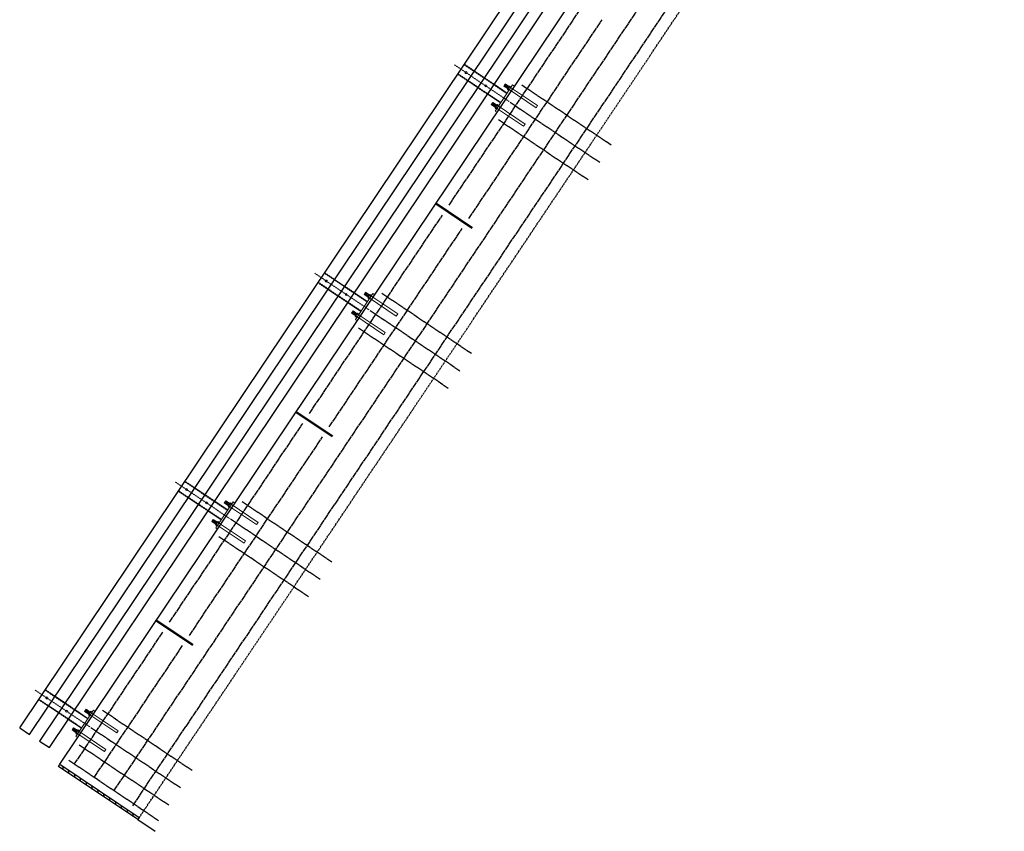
# Model space of a CAD drawing. Header units: inches. Extents: x 26090020 to 26091405, y 7484395 to 7485569.
# Tile 11 of 26: x 26090487 to 26090734, y 7484395 to 7484599. Entities that reach past the tile are written whole.
import ezdxf

# ---------------------------------------------------------------- set-up
doc = ezdxf.new("R2010")
doc.units = ezdxf.units.IN
doc.header["$MEASUREMENT"] = 0
for name, pattern in [('bcenterline', [0.5, 0.375, -0.03125, 0.0625, -0.03125]), ('bconstruction', [0.46875, 0.25, -0.03125, 0.0625, -0.03125, 0.0625, -0.03125]), ('bhiddenpr', [0.1875, 0.125, -0.0625]), ('brebarpr', [1.5625, 1.5, -0.0625]), ('DGN Style 2', [0.017105, 0.010263, -0.006842]), ('DGN Style 3', [25.340844, 18.100603, -7.240241]), ('DGN Style 7', [0.034211, 0.015395, -0.006842, 0.005132, -0.006842])]:
    doc.linetypes.add(name, pattern=pattern)
for name, color, linetype in [('BR_P_Gen_Joint_Filler', 2, 'Continuous'), ('BR_P_Rail_Centerline', 2, 'bcenterline'), ('BR_P_Rail_Hidden', 230, 'bhiddenpr'), ('BR_P_Rail_Object', 230, 'Continuous'), ('BR_P_Rail_Reinforcing', 30, 'brebarpr'), ('BR_P_Slab_Const_Joint', 5, 'bconstruction'), ('BR_P_Slab_Object', 3, 'Continuous')]:
    doc.layers.add(name, color=color, linetype=linetype)

msp = doc.modelspace()

# ---------------------------------------------------------------- hatches: boundary and pattern name
at = {"layer": 'BR_P_Gen_Joint_Filler'}
h = msp.add_hatch(dxfattribs=at)
h.set_pattern_fill('ANSI31', color=256, scale=10)
h.set_pattern_definition([(101.15272, (26090101.467, 7484540.9222), (-1.226394, -0.241781), [])])
h.paths.add_polyline_path([(26090497.06, 7484411.83), (26090496.7, 7484411.29), (26090516.63, 7484397.93), (26090516.99, 7484398.46)])

# ---------------------------------------------------------------- linework, layer by layer
msp.add_lwpolyline([(26090516.99, 7484398.46), (26090516.63, 7484397.93), (26090496.7, 7484411.29), (26090497.06, 7484411.83)], close=True, dxfattribs=at)
at = {"layer": 'BR_P_Rail_Centerline', "linetype": 'DGN Style 7', "lineweight": 0}
for p, q in [((26090609.84, 7484578.21), (26090596.14, 7484587.4)), ((26090574.75, 7484525.89), (26090561.05, 7484535.08)), ((26090539.66, 7484473.56), (26090525.96, 7484482.75)), ((26090504.57, 7484421.24), (26090490.87, 7484430.43))]:
    msp.add_line(p, q, dxfattribs=at)
at = {"layer": 'BR_P_Rail_Hidden', "color": 1, "linetype": 'DGN Style 2', "lineweight": 0}
for p, q in [((26090609.3, 7484580.22), (26090598.56, 7484587.42)), ((26090601.12, 7484585.86), (26090598.63, 7484587.53)), ((26090599.45, 7484583.37), (26090596.96, 7484585.04)), ((26090607.78, 7484577.94), (26090597.03, 7484585.15)), ((26090606.11, 7484582.52), (26090603.62, 7484584.19)), ((26090604.44, 7484580.03), (26090601.94, 7484581.7)), ((26090574.21, 7484527.89), (26090563.47, 7484535.1)), ((26090566.03, 7484533.54), (26090563.54, 7484535.21)), ((26090564.36, 7484531.05), (26090561.87, 7484532.72)), ((26090572.69, 7484525.62), (26090561.94, 7484532.82)), ((26090571.02, 7484530.2), (26090568.53, 7484531.87)), ((26090569.35, 7484527.7), (26090566.85, 7484529.37)), ((26090539.13, 7484475.57), (26090528.38, 7484482.78)), ((26090530.94, 7484481.21), (26090528.45, 7484482.88)), ((26090529.27, 7484478.72), (26090526.78, 7484480.39)), ((26090537.6, 7484473.3), (26090526.85, 7484480.5)), ((26090535.93, 7484477.87), (26090533.44, 7484479.54)), ((26090534.26, 7484475.38), (26090531.77, 7484477.05)), ((26090504.04, 7484423.25), (26090493.29, 7484430.45)), ((26090495.85, 7484428.89), (26090493.36, 7484430.56)), ((26090494.18, 7484426.4), (26090491.69, 7484428.07)), ((26090502.51, 7484420.97), (26090491.76, 7484428.18)), ((26090500.84, 7484425.55), (26090498.35, 7484427.22)), ((26090499.17, 7484423.06), (26090496.68, 7484424.73))]:
    msp.add_line(p, q, dxfattribs=at)
at = {"layer": 'BR_P_Rail_Hidden', "color": 1, "linetype": 'DGN Style 3', "lineweight": 13}
for p, q in [((26090609.59, 7484581.37), (26090616.62, 7484576.65)), ((26090609.95, 7484581.92), (26090616.99, 7484577.2)), ((26090606.45, 7484576.7), (26090613.49, 7484571.98)), ((26090606.82, 7484577.24), (26090613.85, 7484572.53)), ((26090616.62, 7484576.65), (26090616.99, 7484577.2)), ((26090613.49, 7484571.98), (26090613.85, 7484572.53)), ((26090574.5, 7484529.05), (26090581.53, 7484524.33)), ((26090574.86, 7484529.59), (26090581.9, 7484524.87)), ((26090571.36, 7484524.38), (26090578.4, 7484519.66)), ((26090571.73, 7484524.92), (26090578.76, 7484520.2)), ((26090581.53, 7484524.33), (26090581.9, 7484524.87)), ((26090578.4, 7484519.66), (26090578.76, 7484520.2)), ((26090539.41, 7484476.73), (26090546.44, 7484472.01)), ((26090539.77, 7484477.27), (26090546.81, 7484472.55)), ((26090536.27, 7484472.05), (26090543.31, 7484467.33)), ((26090536.64, 7484472.6), (26090543.67, 7484467.88)), ((26090546.44, 7484472.01), (26090546.81, 7484472.55)), ((26090543.31, 7484467.33), (26090543.67, 7484467.88)), ((26090504.68, 7484424.95), (26090511.72, 7484420.23)), ((26090504.32, 7484424.4), (26090511.35, 7484419.68)), ((26090501.18, 7484419.73), (26090508.22, 7484415.01)), ((26090501.55, 7484420.28), (26090508.58, 7484415.56)), ((26090511.35, 7484419.68), (26090511.72, 7484420.23)), ((26090508.22, 7484415.01), (26090508.58, 7484415.56))]:
    msp.add_line(p, q, dxfattribs=at)
at = {"layer": 'BR_P_Rail_Object'}
for p, q in [((26090486.96, 7484421.01), (26090703.06, 7484743.25)), ((26090489.45, 7484419.34), (26090705.55, 7484741.58)), ((26090708.04, 7484739.9), (26090491.94, 7484417.67)), ((26090494.43, 7484416), (26090710.54, 7484738.23)), ((26090497.06, 7484411.83), (26090714.27, 7484735.73)), ((26090486.96, 7484421.01), (26090489.45, 7484419.34)), ((26090491.94, 7484417.67), (26090494.43, 7484416)), ((26090497.06, 7484411.83), (26090516.99, 7484398.46))]:
    msp.add_line(p, q, dxfattribs=at)
at = {"layer": 'BR_P_Rail_Object', "color": 5, "linetype": 'Continuous', "lineweight": 30}
for p, q in [((26090601.12, 7484585.86), (26090603.62, 7484584.19)), ((26090601.94, 7484581.7), (26090599.45, 7484583.37)), ((26090606.11, 7484582.52), (26090609.38, 7484580.33)), ((26090607.71, 7484577.83), (26090604.44, 7484580.03)), ((26090566.03, 7484533.54), (26090568.53, 7484531.87)), ((26090566.85, 7484529.37), (26090564.36, 7484531.05)), ((26090571.02, 7484530.2), (26090574.29, 7484528)), ((26090572.62, 7484525.51), (26090569.35, 7484527.7)), ((26090530.94, 7484481.21), (26090533.44, 7484479.54)), ((26090531.77, 7484477.05), (26090529.27, 7484478.72)), ((26090535.93, 7484477.87), (26090539.2, 7484475.68)), ((26090537.53, 7484473.19), (26090534.26, 7484475.38)), ((26090495.85, 7484428.89), (26090498.35, 7484427.22)), ((26090496.68, 7484424.73), (26090494.18, 7484426.4)), ((26090500.84, 7484425.55), (26090504.11, 7484423.36)), ((26090502.44, 7484420.86), (26090499.17, 7484423.06))]:
    msp.add_line(p, q, dxfattribs=at)
at = {"layer": 'BR_P_Rail_Object', "color": 5, "lineweight": 13}
for p, q in [((26090606.35, 7484575.81), (26090610.74, 7484582.35)), ((26090611.2, 7484582.04), (26090610.74, 7484582.35)), ((26090606.82, 7484575.5), (26090606.35, 7484575.81)), ((26090571.26, 7484523.49), (26090575.65, 7484530.03)), ((26090576.11, 7484529.71), (26090575.65, 7484530.03)), ((26090571.73, 7484523.17), (26090571.26, 7484523.49)), ((26090536.17, 7484471.16), (26090540.56, 7484477.7)), ((26090541.02, 7484477.39), (26090540.56, 7484477.7)), ((26090536.64, 7484470.85), (26090536.17, 7484471.16)), ((26090501.08, 7484418.84), (26090505.47, 7484425.38)), ((26090505.93, 7484425.07), (26090505.47, 7484425.38)), ((26090501.55, 7484418.53), (26090501.08, 7484418.84))]:
    msp.add_line(p, q, dxfattribs=at)
at = {"layer": 'BR_P_Rail_Object', "color": 151, "lineweight": 13}
for p, q in [((26090608.52, 7484582.08), (26090608.89, 7484582.63)), ((26090608.52, 7484582.08), (26090609.59, 7484581.37)), ((26090608.74, 7484582.02), (26090609.03, 7484582.45)), ((26090608.89, 7484582.63), (26090609.95, 7484581.92)), ((26090608.96, 7484581.97), (26090609.16, 7484582.27)), ((26090609.09, 7484581.78), (26090609.38, 7484582.22)), ((26090609.31, 7484581.73), (26090609.51, 7484582.03)), ((26090609.45, 7484581.55), (26090609.74, 7484581.98)), ((26090609.47, 7484581.2), (26090610.07, 7484582.09)), ((26090609.47, 7484581.2), (26090609.81, 7484580.97)), ((26090609.62, 7484581.42), (26090609.96, 7484581.19)), ((26090609.92, 7484581.87), (26090610.26, 7484581.64)), ((26090610.07, 7484582.09), (26090610.41, 7484581.86)), ((26090605.39, 7484577.41), (26090605.76, 7484577.96)), ((26090605.76, 7484577.96), (26090606.82, 7484577.24)), ((26090605.39, 7484577.41), (26090606.45, 7484576.7)), ((26090605.61, 7484577.35), (26090605.9, 7484577.78)), ((26090605.83, 7484577.3), (26090606.03, 7484577.6)), ((26090605.96, 7484577.11), (26090606.25, 7484577.54)), ((26090606.18, 7484577.06), (26090606.38, 7484577.36)), ((26090606.31, 7484576.87), (26090606.6, 7484577.31)), ((26090606.33, 7484576.52), (26090606.94, 7484577.42)), ((26090606.33, 7484576.52), (26090606.68, 7484576.3)), ((26090606.48, 7484576.75), (26090606.83, 7484576.52)), ((26090606.78, 7484577.2), (26090607.13, 7484576.97)), ((26090606.94, 7484577.42), (26090607.28, 7484577.19)), ((26090573.43, 7484529.76), (26090573.8, 7484530.3)), ((26090573.43, 7484529.76), (26090574.5, 7484529.05)), ((26090573.65, 7484529.7), (26090573.94, 7484530.13)), ((26090573.8, 7484530.3), (26090574.86, 7484529.59)), ((26090573.87, 7484529.65), (26090574.07, 7484529.94)), ((26090574, 7484529.46), (26090574.29, 7484529.89)), ((26090574.22, 7484529.41), (26090574.42, 7484529.71)), ((26090574.36, 7484529.22), (26090574.65, 7484529.66)), ((26090574.38, 7484528.87), (26090574.98, 7484529.77)), ((26090574.38, 7484528.87), (26090574.72, 7484528.64)), ((26090574.53, 7484529.1), (26090574.87, 7484528.87)), ((26090574.83, 7484529.54), (26090575.17, 7484529.32)), ((26090574.98, 7484529.77), (26090575.32, 7484529.54)), ((26090570.3, 7484525.09), (26090570.67, 7484525.63)), ((26090570.3, 7484525.09), (26090571.36, 7484524.38)), ((26090570.52, 7484525.03), (26090570.81, 7484525.46)), ((26090570.67, 7484525.63), (26090571.73, 7484524.92)), ((26090570.74, 7484524.97), (26090570.94, 7484525.27)), ((26090570.87, 7484524.79), (26090571.16, 7484525.22)), ((26090571.09, 7484524.74), (26090571.29, 7484525.04)), ((26090571.22, 7484524.55), (26090571.51, 7484524.98)), ((26090571.24, 7484524.2), (26090571.85, 7484525.1)), ((26090571.24, 7484524.2), (26090571.59, 7484523.97)), ((26090571.39, 7484524.43), (26090571.74, 7484524.2)), ((26090571.7, 7484524.87), (26090572.04, 7484524.64)), ((26090571.85, 7484525.1), (26090572.19, 7484524.87)), ((26090538.34, 7484477.44), (26090538.71, 7484477.98)), ((26090538.34, 7484477.44), (26090539.41, 7484476.73)), ((26090538.56, 7484477.37), (26090538.85, 7484477.81)), ((26090538.71, 7484477.98), (26090539.77, 7484477.27)), ((26090538.78, 7484477.32), (26090538.98, 7484477.62)), ((26090538.91, 7484477.14), (26090539.2, 7484477.57)), ((26090539.13, 7484477.09), (26090539.33, 7484477.38)), ((26090539.27, 7484476.9), (26090539.56, 7484477.33)), ((26090539.29, 7484476.55), (26090539.89, 7484477.45)), ((26090539.29, 7484476.55), (26090539.63, 7484476.32)), ((26090539.44, 7484476.77), (26090539.78, 7484476.55)), ((26090539.74, 7484477.22), (26090540.08, 7484476.99)), ((26090539.89, 7484477.45), (26090540.23, 7484477.22)), ((26090535.21, 7484472.76), (26090535.58, 7484473.31)), ((26090535.21, 7484472.76), (26090536.27, 7484472.05)), ((26090535.43, 7484472.7), (26090535.72, 7484473.13)), ((26090535.58, 7484473.31), (26090536.64, 7484472.6)), ((26090535.65, 7484472.65), (26090535.85, 7484472.95)), ((26090535.78, 7484472.47), (26090536.07, 7484472.9)), ((26090536, 7484472.41), (26090536.2, 7484472.71)), ((26090536.13, 7484472.23), (26090536.42, 7484472.66)), ((26090536.15, 7484471.88), (26090536.76, 7484472.77)), ((26090536.15, 7484471.88), (26090536.5, 7484471.65)), ((26090536.31, 7484472.1), (26090536.65, 7484471.87)), ((26090536.61, 7484472.55), (26090536.95, 7484472.32)), ((26090536.76, 7484472.77), (26090537.1, 7484472.55)), ((26090503.25, 7484425.11), (26090503.62, 7484425.66)), ((26090503.25, 7484425.11), (26090504.32, 7484424.4)), ((26090503.47, 7484425.05), (26090503.76, 7484425.48)), ((26090503.62, 7484425.66), (26090504.68, 7484424.95)), ((26090503.69, 7484425), (26090503.89, 7484425.3)), ((26090503.82, 7484424.81), (26090504.11, 7484425.25)), ((26090504.04, 7484424.76), (26090504.24, 7484425.06)), ((26090504.18, 7484424.58), (26090504.47, 7484425.01)), ((26090504.2, 7484424.23), (26090504.8, 7484425.12)), ((26090504.65, 7484424.9), (26090504.99, 7484424.67)), ((26090504.8, 7484425.12), (26090505.14, 7484424.89)), ((26090504.2, 7484424.23), (26090504.54, 7484424)), ((26090504.35, 7484424.45), (26090504.69, 7484424.22)), ((26090500.12, 7484420.44), (26090500.49, 7484420.99)), ((26090500.12, 7484420.44), (26090501.18, 7484419.73)), ((26090500.34, 7484420.38), (26090500.63, 7484420.81)), ((26090500.49, 7484420.99), (26090501.55, 7484420.28)), ((26090500.56, 7484420.33), (26090500.76, 7484420.63)), ((26090500.69, 7484420.14), (26090500.98, 7484420.57)), ((26090500.91, 7484420.09), (26090501.11, 7484420.39)), ((26090501.04, 7484419.91), (26090501.33, 7484420.34)), ((26090501.07, 7484419.56), (26090501.67, 7484420.45)), ((26090501.22, 7484419.78), (26090501.56, 7484419.55)), ((26090501.52, 7484420.23), (26090501.86, 7484420)), ((26090501.67, 7484420.45), (26090502.01, 7484420.22)), ((26090501.07, 7484419.56), (26090501.41, 7484419.33))]:
    msp.add_line(p, q, dxfattribs=at)
at = {"layer": 'BR_P_Rail_Object', "lineweight": 53}
for p, q in [((26090591.52, 7484552.57), (26090600.6, 7484546.48)), ((26090556.43, 7484500.25), (26090565.51, 7484494.15)), ((26090521.34, 7484447.92), (26090530.42, 7484441.83))]:
    msp.add_line(p, q, dxfattribs=at)
at = {"layer": 'BR_P_Rail_Object', "lineweight": 13}
for centre in [(26090599.04, 7484585.45), (26090604.03, 7484582.11), (26090563.95, 7484533.13), (26090568.94, 7484529.78), (26090528.86, 7484480.8), (26090533.85, 7484477.46), (26090493.77, 7484428.48), (26090498.76, 7484425.14)]:
    msp.add_circle(centre, 0.258, dxfattribs=at)
at = {"layer": 'BR_P_Rail_Reinforcing'}
for p, q in [((26090594.79, 7484552.18), (26090628.21, 7484602.01)), ((26090599.77, 7484548.84), (26090633.19, 7484598.67)), ((26090613.01, 7484582.4), (26090635.6, 7484567.25)), ((26090610.09, 7484578.04), (26090632.68, 7484562.89)), ((26090607.16, 7484573.68), (26090629.75, 7484558.53)), ((26090559.7, 7484499.86), (26090593.12, 7484549.69)), ((26090564.68, 7484496.51), (26090598.1, 7484546.35)), ((26090577.92, 7484530.08), (26090600.51, 7484514.93)), ((26090575, 7484525.72), (26090597.59, 7484510.57)), ((26090572.07, 7484521.36), (26090594.67, 7484506.21)), ((26090524.61, 7484447.53), (26090558.03, 7484497.36)), ((26090529.59, 7484444.19), (26090563.01, 7484494.02)), ((26090542.83, 7484477.76), (26090565.42, 7484462.61)), ((26090539.91, 7484473.4), (26090562.5, 7484458.25)), ((26090536.99, 7484469.04), (26090559.58, 7484453.89)), ((26090500.66, 7484411.82), (26090522.94, 7484445.04)), ((26090505.64, 7484408.48), (26090527.92, 7484441.7)), ((26090507.74, 7484425.43), (26090530.33, 7484410.28)), ((26090504.82, 7484421.07), (26090527.41, 7484405.92)), ((26090501.9, 7484416.71), (26090524.49, 7484401.56)), ((26090499.31, 7484412.85), (26090521.9, 7484397.7))]:
    msp.add_line(p, q, dxfattribs=at)
for points in [[(26090510.63, 7484405.14), (26090644.54, 7484604.81), (26090646.63, 7484610.63), (26090662.23, 7484633.88)], [(26090515.36, 7484401.42), (26090649.27, 7484601.09), (26090651.36, 7484606.91), (26090666.96, 7484630.17)]]:
    msp.add_lwpolyline(points, dxfattribs=at)
at = {"layer": 'BR_P_Slab_Const_Joint'}
msp.add_line((26090516.99, 7484398.46), (26090734.21, 7484722.36), dxfattribs=at)
at = {"layer": 'BR_P_Slab_Object'}
for p, q in [((26090516.99, 7484398.46), (26090516.63, 7484397.93)), ((26090516.63, 7484397.93), (26090520.99, 7484395))]:
    msp.add_line(p, q, dxfattribs=at)

doc.saveas('drawing.dxf')
